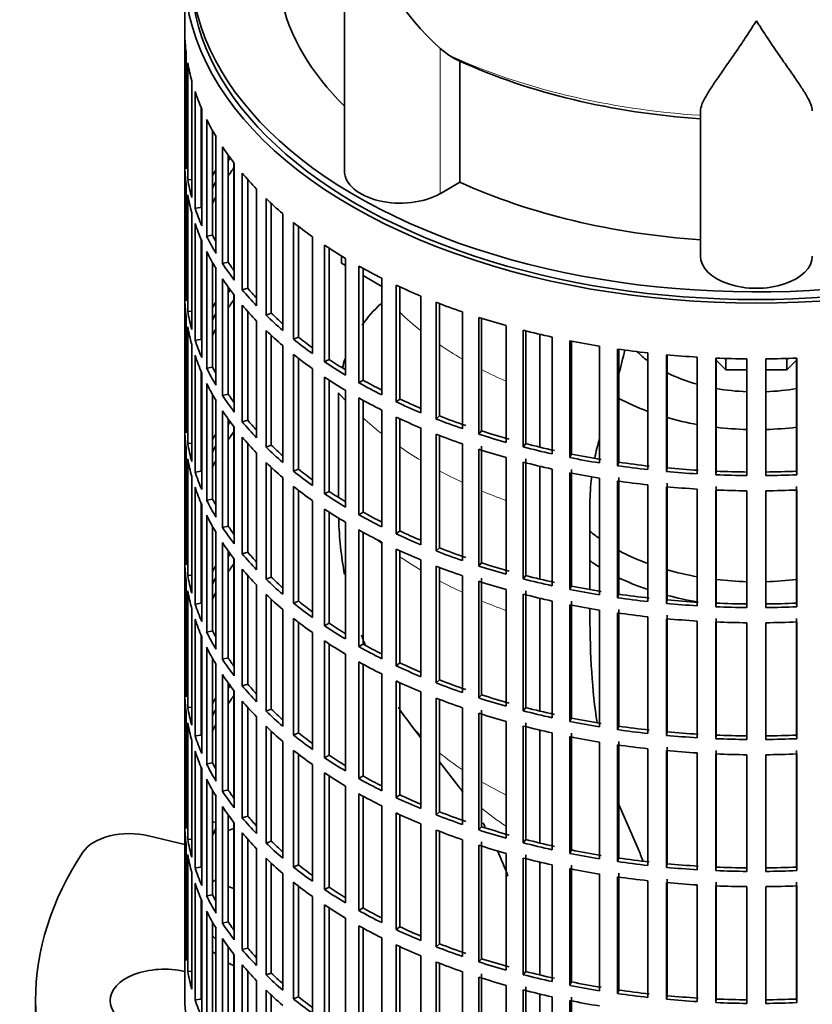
# Model space of a CAD drawing. Header units: millimetres. Extents: x 148 to 904, y -4182 to 2596.
# Tile 3 of 30: x 667 to 794, y -4088 to -3930. Entities that reach past the tile are written whole.
import ezdxf

# ---------------------------------------------------------------- set-up
doc = ezdxf.new("R2010")
doc.units = ezdxf.units.MM
for name, color, linetype in [('M5X8_UNI7687', 7, 'Continuous'), ('VSI134_ADATTATOR', 7, 'Continuous'), ('VSI134_DIFFUSORE', 7, 'Continuous'), ('VSI134_FILTRO_A', 7, 'Continuous'), ('VSI134_GIUNTO_8×', 7, 'Continuous'), ('VSI134_SUPPORTO_', 7, 'Continuous')]:
    doc.layers.add(name, color=color, linetype=linetype)

# ---------------------------------------------------------------- blocks, each defined once
blk = doc.blocks.new('SE4')
at = {"layer": 'M5X8_UNI7687', "color": 7, "linetype": 'Continuous', "lineweight": 35}
blk.add_line((698.28, -4059.11), (697.73, -4059.01), dxfattribs=at)
blk.add_arc((704.61, -4065.5), 10, 149.5344, 150.749, dxfattribs=at)
blk.add_ellipse((696.44, -4063.78), major_axis=(1.01, 4.83), ratio=0.279258, start_param=0.911533, end_param=0.977038, dxfattribs=at)
at = {"layer": 'VSI134_ADATTATOR', "color": 7, "linetype": 'Continuous', "lineweight": 35}
for p, q in [((701.16, -4060.08), (700.24, -4060.39)), ((687.41, -4061.23), (693.24, -4062.63)), ((700.24, -4069.39), (701.16, -4069.7)), ((669.24, -4087.75), (669.24, -4104.9))]:
    blk.add_line(p, q, dxfattribs=at)
for centre, major_axis, start_param, end_param in [((684.35, -4065.5), (-8, 0), 4.31969, 5.918268), ((785.24, -4087.75), (116, 0), 2.776675, 3.50651), ((710.74, -4073.05), (15, 0), -3.732349, -3.662938), ((710.74, -4073.05), (15, 0), -3.312421, -3.282894), ((710.74, -4073.05), (15, 0), 3.282894, 3.326258), ((710.74, -4075.5), (15, 0), 3.272341, 3.326258), ((710.74, -4073.05), (15, 0), 3.662938, 3.732349), ((710.74, -4075.5), (15, 0), 3.662938, 3.732349), ((689.99, -4087.75), (-8.75, 0), 4.331842, 6.283185), ((710.74, -4075.5), (15, 0), 3.937177, 4.025776), ((689.99, -4087.75), (-8.75, 0), 0, 2.019491)]:
    blk.add_ellipse(centre, major_axis=major_axis, ratio=0.57735, start_param=start_param, end_param=end_param, dxfattribs=at)
at = {"layer": 'VSI134_DIFFUSORE', "color": 7, "linetype": 'Continuous', "lineweight": 35}
for p, q in [((718.96, -3922.09), (718.96, -3954.25)), ((735.75, -3935.63), (734.33, -3934.58)), ((737.53, -3956.08), (737.53, -3936.6)), ((776.24, -3967.95), (776.24, -3944.61)), ((734.33, -3957.93), (737.53, -3956.08))]:
    blk.add_line(p, q, dxfattribs=at)
at = {"layer": 'VSI134_DIFFUSORE', "color": 4, "linetype": 'Continuous', "lineweight": 9}
blk.add_line((734.33, -3957.93), (734.33, -3934.58), dxfattribs=at)
at = {"layer": 'VSI134_DIFFUSORE', "color": 7, "linetype": 'Continuous', "lineweight": 35}
for centre, radius, start, end in [((766.83, -3899.63), 47.73, 198.6373, 227.0857), ((743.66, -3923.24), 14.7, 237.4509, 245.3566)]:
    blk.add_arc(centre, radius, start, end, dxfattribs=at)
for centre, major_axis, start_param, end_param in [((785.24, -3921.19), (-77, 0), 0.117151, 0.534109), ((785.24, -3901.71), (-77, 0), 0.902549, 1.453645), ((727.96, -3954.25), (9, 0), 3.141593, 5.497787), ((785.24, -3921.19), (-77, 0), 0.902549, 1.453645), ((785.24, -3967.95), (-9, 0), 0, 3.141593)]:
    blk.add_ellipse(centre, major_axis=major_axis, ratio=0.57735, start_param=start_param, end_param=end_param, dxfattribs=at)
at = {"layer": 'VSI134_DIFFUSORE', "color": 4, "linetype": 'Continuous', "lineweight": 9}
blk.add_ellipse((785.24, -3899.71), major_axis=(-79.5, 0), ratio=0.57735, start_param=0.898849, end_param=1.457346, dxfattribs=at)
at = {"layer": 'VSI134_DIFFUSORE', "color": 7, "linetype": 'Continuous', "lineweight": 35}
for points, knots in [([(785.24, -3930.1), (785.11, -3930.31), (784.97, -3930.52), (784.71, -3930.94), (784.57, -3931.15), (784.18, -3931.77), (783.91, -3932.17), (783.13, -3933.36), (782.61, -3934.13), (781.6, -3935.61), (781.1, -3936.32), (780.15, -3937.67), (779.7, -3938.31), (778.86, -3939.54), (778.46, -3940.11), (777.92, -3940.94), (777.75, -3941.2), (777.43, -3941.72), (777.27, -3941.97), (776.86, -3942.69), (776.64, -3943.13), (776.33, -3943.92), (776.24, -3944.29), (776.24, -3944.61)], [0, 0, 0, 0, 0.03125, 0.03125, 0.0625, 0.0625, 0.125, 0.125, 0.25, 0.25, 0.375, 0.375, 0.5, 0.5, 0.625, 0.625, 0.6875, 0.6875, 0.75, 0.75, 0.875, 0.875, 1, 1, 1, 1]), ([(794.24, -3944.61), (794.24, -3944.29), (794.15, -3943.93), (793.84, -3943.13), (793.61, -3942.69), (793.2, -3941.97), (793.05, -3941.72), (792.73, -3941.2), (792.56, -3940.94), (792.02, -3940.12), (791.62, -3939.54), (790.78, -3938.32), (790.32, -3937.67), (789.38, -3936.32), (788.88, -3935.61), (787.87, -3934.13), (787.35, -3933.37), (786.56, -3932.17), (786.3, -3931.77), (785.9, -3931.15), (785.77, -3930.94), (785.5, -3930.52), (785.37, -3930.31), (785.24, -3930.1)], [0, 0, 0, 0, 0.125, 0.125, 0.25, 0.25, 0.3125, 0.3125, 0.375, 0.375, 0.5, 0.5, 0.625, 0.625, 0.75, 0.75, 0.875, 0.875, 0.9375, 0.9375, 0.96875, 0.96875, 1, 1, 1, 1])]:
    blk.add_open_spline(points, degree=3, knots=knots, dxfattribs=at)
at = {"layer": 'VSI134_FILTRO_A', "color": 7, "linetype": 'Continuous', "lineweight": 35}
for p, q in [((693.24, -3922.41), (693.24, -4086.53)), ((693.25, -3932.27), (693.25, -3951.05)), ((693.47, -3935.15), (693.47, -3953.93)), ((693.73, -3936.89), (693.73, -3955.67)), ((694.38, -3939.75), (694.38, -3958.53)), ((694.91, -3941.48), (694.91, -3960.26)), ((695.89, -3944.05), (695.89, -3960.13)), ((695.99, -3944.29), (695.99, -3963.07)), ((696.78, -3945.98), (696.78, -3964.76)), ((697.73, -3947.79), (697.73, -3964.59)), ((698.28, -3948.74), (698.28, -3967.52)), ((699.32, -3950.38), (699.32, -3969.16)), ((693.47, -3951.04), (693.25, -3951.05)), ((700.24, -3951.72), (700.24, -3968.94)), ((693.25, -3953.5), (693.25, -3972.28)), ((701.23, -3953.05), (701.23, -3971.82)), ((694.38, -3955.62), (693.73, -3955.67)), ((702.51, -3954.63), (702.51, -3973.41)), ((703.4, -3955.65), (703.4, -3973.14)), ((693.47, -3956.38), (693.47, -3975.16)), ((704.82, -3957.19), (704.82, -3975.97)), ((693.73, -3958.12), (693.73, -3976.9)), ((706.33, -3958.7), (706.33, -3977.48)), ((695.89, -3960.13), (694.91, -3960.26)), ((707.17, -3959.5), (707.17, -3977.17)), ((694.38, -3960.98), (694.38, -3979.76)), ((709.02, -3961.14), (709.02, -3979.92)), ((694.91, -3962.7), (694.91, -3981.48)), ((710.75, -3962.57), (710.75, -3981.35)), ((711.55, -3963.19), (711.55, -3981)), ((695.89, -3965.28), (695.89, -3981.36)), ((697.73, -3964.59), (696.78, -3964.76)), ((713.8, -3964.86), (713.8, -3983.64)), ((695.99, -3965.52), (695.99, -3984.3)), ((715.74, -3966.2), (715.74, -3984.98)), ((716.48, -3966.68), (716.48, -3984.59)), ((696.78, -3967.21), (696.78, -3985.99)), ((719.12, -3968.33), (719.12, -3987.11)), ((697.73, -3969.02), (697.73, -3985.82)), ((698.28, -3969.96), (698.28, -3988.74)), ((700.24, -3968.94), (699.32, -3969.16)), ((721.26, -3969.56), (721.26, -3988.34)), ((721.94, -3969.94), (721.94, -3987.92)), ((699.32, -3971.61), (699.32, -3990.39)), ((724.95, -3971.51), (724.95, -3990.29)), ((693.47, -3972.27), (693.25, -3972.28)), ((700.24, -3972.95), (700.24, -3990.17)), ((703.4, -3973.14), (702.51, -3973.41)), ((727.27, -3972.64), (727.27, -3991.42)), ((727.88, -3972.92), (727.88, -3990.96)), ((693.25, -3974.72), (693.25, -3993.5)), ((701.23, -3974.27), (701.23, -3993.05)), ((731.24, -3974.4), (731.24, -3993.18)), ((702.51, -3975.86), (702.51, -3994.64)), ((733.72, -3975.4), (733.72, -3994.18)), ((734.25, -3975.61), (734.25, -3993.69)), ((693.47, -3977.61), (693.47, -3996.39)), ((694.38, -3976.85), (693.73, -3976.9)), ((703.4, -3976.88), (703.4, -3994.37)), ((707.17, -3977.17), (706.33, -3977.48)), ((737.93, -3976.95), (737.93, -3995.73)), ((740.56, -3977.82), (740.56, -3996.6)), ((693.73, -3979.35), (693.73, -3998.13)), ((704.82, -3978.42), (704.82, -3997.2)), ((741.02, -3977.97), (741.02, -3996.09)), ((744.99, -3979.16), (744.99, -3997.94)), ((706.33, -3979.93), (706.33, -3998.71)), ((707.17, -3980.73), (707.17, -3998.4)), ((711.55, -3981), (710.75, -3981.35)), ((747.73, -3979.9), (747.73, -3998.67)), ((748.12, -3979.99), (748.12, -3998.14)), ((752.35, -3981), (752.35, -3999.78)), ((694.38, -3982.21), (694.38, -4000.99)), ((695.89, -3981.36), (694.91, -3981.48)), ((709.02, -3982.37), (709.02, -4001.15)), ((755.2, -3981.6), (755.2, -4000.38)), ((755.5, -3981.66), (755.5, -3999.83)), ((759.97, -3982.47), (759.97, -4001.25)), ((694.91, -3983.93), (694.91, -4002.71)), ((710.75, -3983.8), (710.75, -4002.58)), ((762.89, -3982.92), (762.89, -4001.7)), ((763.11, -3982.95), (763.11, -4001.13)), ((767.77, -3983.54), (767.77, -4002.32)), ((770.76, -3983.85), (770.76, -4002.63)), ((770.89, -3983.86), (770.89, -4002.05)), ((775.71, -3984.22), (775.71, -4003)), ((697.73, -3985.82), (696.78, -3985.99)), ((711.55, -3984.42), (711.55, -4002.23)), ((716.48, -3984.59), (715.74, -3984.98)), ((778.73, -3984.38), (778.73, -4003.16)), ((778.77, -3984.38), (778.77, -4002.58)), ((783.72, -3984.5), (783.72, -4003.28)), ((786.75, -3984.5), (786.75, -4003.28)), ((791.7, -3984.38), (791.7, -4002.58)), ((791.75, -3984.38), (791.75, -4003.16)), ((695.89, -3986.51), (695.89, -4002.59)), ((695.99, -3986.75), (695.99, -4005.53)), ((713.8, -3986.09), (713.8, -4004.87)), ((715.74, -3987.43), (715.74, -4006.21)), ((696.78, -3988.44), (696.78, -4007.22)), ((716.48, -3987.91), (716.48, -4005.82)), ((721.94, -3987.92), (721.26, -3988.34)), ((697.73, -3990.25), (697.73, -4007.05)), ((700.24, -3990.17), (699.32, -3990.39)), ((719.12, -3989.56), (719.12, -4008.34)), ((698.28, -3991.19), (698.28, -4009.97)), ((721.26, -3990.79), (721.26, -4009.57)), ((721.94, -3991.17), (721.94, -4009.15)), ((727.88, -3990.96), (727.27, -3991.42)), ((693.47, -3993.5), (693.25, -3993.5)), ((699.32, -3992.84), (699.32, -4011.62)), ((724.95, -3992.74), (724.95, -4011.52)), ((734.25, -3993.69), (733.72, -3994.18)), ((700.24, -3994.18), (700.24, -4011.39)), ((703.4, -3994.37), (702.51, -3994.64)), ((727.27, -3993.87), (727.27, -4012.65)), ((727.88, -3994.15), (727.88, -4012.19)), ((693.25, -3995.95), (693.25, -4014.73)), ((701.23, -3995.5), (701.23, -4014.28)), ((731.24, -3995.62), (731.24, -4014.4)), ((733.72, -3996.63), (733.72, -4015.41)), ((734.25, -3996.84), (734.25, -4014.92)), ((741.02, -3996.09), (740.56, -3996.6)), ((694.38, -3998.08), (693.73, -3998.13)), ((702.51, -3997.09), (702.51, -4015.87)), ((703.4, -3998.11), (703.4, -4015.6)), ((707.17, -3998.4), (706.33, -3998.71)), ((737.93, -3998.18), (737.93, -4016.96)), ((741.02, -3998.54), (741.02, -4017.32)), ((748.12, -3998.14), (747.73, -3998.67)), ((693.47, -3998.84), (693.47, -4017.62)), ((704.82, -3999.65), (704.82, -4018.43)), ((740.56, -3999.05), (740.56, -4017.83)), ((755.5, -3999.83), (755.2, -4000.38)), ((693.73, -4000.58), (693.73, -4019.36)), ((706.33, -4001.16), (706.33, -4019.94)), ((744.99, -4000.39), (744.99, -4019.16)), ((747.73, -4001.12), (747.73, -4019.9)), ((748.12, -4000.59), (748.12, -4019.37)), ((763.11, -4001.13), (762.89, -4001.7)), ((695.89, -4002.59), (694.91, -4002.71)), ((707.17, -4001.96), (707.17, -4019.63)), ((711.55, -4002.23), (710.75, -4002.58)), ((752.35, -4002.23), (752.35, -4021.01)), ((755.2, -4002.83), (755.2, -4021.61)), ((755.5, -4002.28), (755.5, -4021.06)), ((770.89, -4002.05), (770.76, -4002.63)), ((778.77, -4002.58), (778.73, -4003.16)), ((791.7, -4002.58), (791.75, -4003.16)), ((694.38, -4003.44), (694.38, -4022.22)), ((709.02, -4003.6), (709.02, -4022.38)), ((759.97, -4003.69), (759.97, -4022.47)), ((762.89, -4004.15), (762.89, -4022.93)), ((763.11, -4003.58), (763.11, -4022.36)), ((767.77, -4004.77), (767.77, -4023.55)), ((770.89, -4004.5), (770.89, -4023.28)), ((694.91, -4005.16), (694.91, -4023.94)), ((710.75, -4005.03), (710.75, -4023.81)), ((711.55, -4005.65), (711.55, -4023.46)), ((716.48, -4005.82), (715.74, -4006.21)), ((770.76, -4005.08), (770.76, -4023.86)), ((775.71, -4005.45), (775.71, -4024.23)), ((778.73, -4005.6), (778.73, -4024.38)), ((778.77, -4005.03), (778.77, -4023.81)), ((783.72, -4005.73), (783.72, -4024.51)), ((786.75, -4005.73), (786.75, -4024.51)), ((791.7, -4005.03), (791.7, -4023.81)), ((791.75, -4005.6), (791.75, -4024.38)), ((695.89, -4007.73), (695.89, -4023.82)), ((695.99, -4007.98), (695.99, -4026.76)), ((697.73, -4007.05), (696.78, -4007.22)), ((713.8, -4007.32), (713.8, -4026.1)), ((715.74, -4008.66), (715.74, -4027.44)), ((716.48, -4009.14), (716.48, -4027.05)), ((721.94, -4009.15), (721.26, -4009.57)), ((696.78, -4009.67), (696.78, -4028.45)), ((719.12, -4010.79), (719.12, -4029.57)), ((697.73, -4011.48), (697.73, -4028.28)), ((698.28, -4012.42), (698.28, -4031.2)), ((700.24, -4011.39), (699.32, -4011.62)), ((721.26, -4012.02), (721.26, -4030.8)), ((721.94, -4012.4), (721.94, -4030.38)), ((727.88, -4012.19), (727.27, -4012.65)), ((699.32, -4014.07), (699.32, -4032.84)), ((724.95, -4013.97), (724.95, -4032.75)), ((693.47, -4014.73), (693.25, -4014.73)), ((700.24, -4015.4), (700.24, -4032.62)), ((703.4, -4015.6), (702.51, -4015.87)), ((727.27, -4015.1), (727.27, -4033.88)), ((727.88, -4015.38), (727.88, -4033.42)), ((734.25, -4014.92), (733.72, -4015.41)), ((693.25, -4017.18), (693.25, -4035.96)), ((701.23, -4016.73), (701.23, -4035.51)), ((731.24, -4016.85), (731.24, -4035.63)), ((741.02, -4017.32), (740.56, -4017.83)), ((702.51, -4018.32), (702.51, -4037.1)), ((733.72, -4017.86), (733.72, -4036.64)), ((734.25, -4018.06), (734.25, -4036.15)), ((693.47, -4020.07), (693.47, -4038.85)), ((694.38, -4019.31), (693.73, -4019.36)), ((703.4, -4019.34), (703.4, -4036.83)), ((707.17, -4019.63), (706.33, -4019.94)), ((737.93, -4019.41), (737.93, -4038.19)), ((740.56, -4020.28), (740.56, -4039.06)), ((741.02, -4019.77), (741.02, -4038.55)), ((748.12, -4019.37), (747.73, -4019.9)), ((693.73, -4021.81), (693.73, -4040.59)), ((704.82, -4020.88), (704.82, -4039.66)), ((744.99, -4021.61), (744.99, -4040.39)), ((748.12, -4021.82), (748.12, -4040.6)), ((755.5, -4021.06), (755.2, -4021.61)), ((695.89, -4023.82), (694.91, -4023.94)), ((706.33, -4022.39), (706.33, -4041.17)), ((707.17, -4023.19), (707.17, -4040.86)), ((711.55, -4023.46), (710.75, -4023.81)), ((747.73, -4022.35), (747.73, -4041.13)), ((752.35, -4023.46), (752.35, -4042.24)), ((755.5, -4023.5), (755.5, -4042.28)), ((763.11, -4022.36), (762.89, -4022.93)), ((770.89, -4023.28), (770.76, -4023.86)), ((778.77, -4023.81), (778.73, -4024.38)), ((791.7, -4023.81), (791.75, -4024.38)), ((694.38, -4024.67), (694.38, -4043.45)), ((709.02, -4024.83), (709.02, -4043.61)), ((755.2, -4024.06), (755.2, -4042.84)), ((759.97, -4024.92), (759.97, -4043.7)), ((762.89, -4025.38), (762.89, -4044.16)), ((763.11, -4024.81), (763.11, -4043.59)), ((694.91, -4026.39), (694.91, -4045.17)), ((710.75, -4026.26), (710.75, -4045.04)), ((711.55, -4026.88), (711.55, -4044.69)), ((716.48, -4027.05), (715.74, -4027.44)), ((767.77, -4026), (767.77, -4044.78)), ((770.76, -4026.3), (770.76, -4045.08)), ((770.89, -4025.73), (770.89, -4044.51)), ((775.71, -4026.68), (775.71, -4045.46)), ((778.73, -4026.83), (778.73, -4045.61)), ((778.77, -4026.26), (778.77, -4045.04)), ((783.72, -4026.96), (783.72, -4045.74)), ((786.75, -4026.96), (786.75, -4045.74)), ((791.7, -4026.26), (791.7, -4045.04)), ((791.75, -4026.83), (791.75, -4045.61)), ((697.73, -4028.28), (696.78, -4028.45)), ((713.8, -4028.55), (713.8, -4047.33)), ((695.89, -4028.96), (695.89, -4045.05)), ((695.99, -4029.21), (695.99, -4047.99)), ((715.74, -4029.89), (715.74, -4048.67)), ((696.78, -4030.9), (696.78, -4049.68)), ((716.48, -4030.37), (716.48, -4048.28)), ((721.94, -4030.38), (721.26, -4030.8)), ((697.73, -4032.7), (697.73, -4049.5)), ((700.24, -4032.62), (699.32, -4032.84)), ((719.12, -4032.02), (719.12, -4050.79)), ((721.26, -4033.25), (721.26, -4052.03)), ((698.28, -4033.65), (698.28, -4052.43)), ((721.94, -4033.62), (721.94, -4051.6)), ((727.88, -4033.42), (727.27, -4033.88)), ((693.47, -4035.96), (693.25, -4035.96)), ((699.32, -4035.29), (699.32, -4054.07)), ((724.95, -4035.2), (724.95, -4053.98)), ((727.27, -4036.33), (727.27, -4055.1)), ((734.25, -4036.15), (733.72, -4036.64)), ((700.24, -4036.63), (700.24, -4053.85)), ((701.23, -4037.96), (701.23, -4056.74)), ((703.4, -4036.83), (702.51, -4037.1)), ((727.88, -4036.61), (727.88, -4054.65)), ((731.24, -4038.08), (731.24, -4056.86)), ((693.25, -4038.41), (693.25, -4057.19)), ((702.51, -4039.55), (702.51, -4058.32)), ((733.72, -4039.09), (733.72, -4057.86)), ((734.25, -4039.29), (734.25, -4057.38)), ((741.02, -4038.55), (740.56, -4039.06)), ((693.47, -4041.3), (693.47, -4060.07)), ((694.38, -4040.54), (693.73, -4040.59)), ((703.4, -4040.57), (703.4, -4058.06)), ((707.17, -4040.86), (706.33, -4041.17)), ((737.93, -4040.64), (737.93, -4059.42)), ((741.02, -4041), (741.02, -4059.78)), ((748.12, -4040.6), (747.73, -4041.13)), ((704.82, -4042.11), (704.82, -4060.89)), ((740.56, -4041.51), (740.56, -4060.29)), ((744.99, -4042.84), (744.99, -4061.62)), ((755.5, -4042.28), (755.2, -4042.84)), ((693.73, -4043.04), (693.73, -4061.82)), ((706.33, -4043.62), (706.33, -4062.4)), ((707.17, -4044.42), (707.17, -4062.09)), ((747.73, -4043.58), (747.73, -4062.36)), ((748.12, -4043.05), (748.12, -4061.83)), ((763.11, -4043.59), (762.89, -4044.16)), ((694.38, -4045.9), (694.38, -4064.68)), ((695.89, -4045.05), (694.91, -4045.17)), ((709.02, -4046.05), (709.02, -4064.83)), ((711.55, -4044.69), (710.75, -4045.04)), ((752.35, -4044.69), (752.35, -4063.47)), ((755.2, -4045.28), (755.2, -4064.06)), ((755.5, -4044.73), (755.5, -4063.51)), ((763.11, -4046.04), (763.11, -4064.82)), ((770.89, -4044.51), (770.76, -4045.08)), ((778.77, -4045.04), (778.73, -4045.61)), ((791.7, -4045.04), (791.75, -4045.61)), ((694.91, -4047.62), (694.91, -4066.4)), ((710.75, -4047.49), (710.75, -4066.27)), ((759.97, -4046.15), (759.97, -4064.93)), ((762.89, -4046.61), (762.89, -4065.38)), ((767.77, -4047.23), (767.77, -4066.01)), ((770.76, -4047.53), (770.76, -4066.31)), ((770.89, -4046.96), (770.89, -4065.74)), ((778.77, -4047.49), (778.77, -4066.26)), ((791.7, -4047.49), (791.7, -4066.26)), ((711.55, -4048.11), (711.55, -4065.91)), ((716.48, -4048.28), (715.74, -4048.67)), ((775.71, -4047.91), (775.71, -4066.69)), ((778.73, -4048.06), (778.73, -4066.84)), ((783.72, -4048.19), (783.72, -4066.97)), ((786.75, -4048.19), (786.75, -4066.97)), ((791.75, -4048.06), (791.75, -4066.84)), ((695.89, -4050.19), (695.89, -4066.27)), ((695.99, -4050.44), (695.99, -4069.22)), ((697.73, -4049.5), (696.78, -4049.68)), ((713.8, -4049.78), (713.8, -4068.56)), ((696.78, -4052.13), (696.78, -4070.91)), ((715.74, -4051.12), (715.74, -4069.9)), ((716.48, -4051.6), (716.48, -4069.5)), ((721.94, -4051.6), (721.26, -4052.03)), ((697.73, -4053.93), (697.73, -4070.73)), ((700.24, -4053.85), (699.32, -4054.07)), ((719.12, -4053.24), (719.12, -4072.02)), ((698.28, -4054.88), (698.28, -4073.66)), ((721.26, -4054.48), (721.26, -4073.26)), ((721.94, -4054.85), (721.94, -4072.83)), ((727.88, -4054.65), (727.27, -4055.1)), ((699.32, -4056.52), (699.32, -4075.3)), ((724.95, -4056.43), (724.95, -4075.21)), ((693.47, -4057.19), (693.25, -4057.19)), ((700.24, -4057.86), (700.24, -4075.08)), ((703.4, -4058.06), (702.51, -4058.32)), ((727.27, -4057.55), (727.27, -4076.33)), ((727.88, -4057.84), (727.88, -4075.88)), ((734.25, -4057.38), (733.72, -4057.86)), ((693.25, -4059.64), (693.25, -4078.42)), ((701.23, -4059.19), (701.23, -4077.97)), ((731.24, -4059.31), (731.24, -4078.09)), ((733.72, -4060.31), (733.72, -4079.09)), ((741.02, -4059.78), (740.56, -4060.29)), ((694.38, -4061.77), (693.73, -4061.82)), ((702.51, -4060.77), (702.51, -4079.55)), ((703.4, -4061.8), (703.4, -4079.29)), ((734.25, -4060.52), (734.25, -4078.61)), ((737.93, -4061.87), (737.93, -4080.64)), ((748.12, -4061.83), (747.73, -4062.36)), ((693.47, -4062.52), (693.47, -4081.3)), ((704.82, -4063.33), (704.82, -4082.11)), ((707.17, -4062.09), (706.33, -4062.4)), ((740.56, -4062.74), (740.56, -4081.52)), ((741.02, -4062.23), (741.02, -4081.01)), ((693.73, -4064.27), (693.73, -4083.05)), ((706.33, -4064.85), (706.33, -4083.63)), ((744.99, -4064.07), (744.99, -4082.85)), ((747.73, -4064.81), (747.73, -4083.59)), ((748.12, -4064.28), (748.12, -4083.06)), ((755.5, -4063.51), (755.2, -4064.06)), ((763.11, -4064.82), (762.89, -4065.38)), ((695.89, -4066.27), (694.91, -4066.4)), ((707.17, -4065.65), (707.17, -4083.32)), ((711.55, -4065.91), (710.75, -4066.27)), ((752.35, -4065.92), (752.35, -4084.7)), ((755.2, -4066.51), (755.2, -4085.29)), ((755.5, -4065.96), (755.5, -4084.74)), ((770.89, -4065.74), (770.76, -4066.31)), ((778.77, -4066.26), (778.73, -4066.84)), ((791.7, -4066.26), (791.75, -4066.84)), ((694.38, -4067.13), (694.38, -4085.91)), ((709.02, -4067.28), (709.02, -4086.06)), ((759.97, -4067.38), (759.97, -4086.16)), ((762.89, -4067.83), (762.89, -4086.61)), ((763.11, -4067.27), (763.11, -4086.05)), ((770.89, -4068.19), (770.89, -4086.97)), ((694.91, -4068.85), (694.91, -4087.63)), ((710.75, -4068.72), (710.75, -4087.49)), ((711.55, -4069.34), (711.55, -4087.14)), ((716.48, -4069.5), (715.74, -4069.9)), ((767.77, -4068.46), (767.77, -4087.24)), ((770.76, -4068.76), (770.76, -4087.54)), ((775.71, -4069.14), (775.71, -4087.92)), ((778.73, -4069.29), (778.73, -4088.07)), ((778.77, -4068.71), (778.77, -4087.49)), ((783.72, -4069.42), (783.72, -4088.2)), ((786.75, -4069.42), (786.75, -4088.2)), ((791.7, -4068.71), (791.7, -4087.49)), ((791.75, -4069.29), (791.75, -4088.07)), ((695.89, -4071.42), (695.89, -4087.5)), ((697.73, -4070.73), (696.78, -4070.91)), ((713.8, -4071.01), (713.8, -4089.78)), ((695.99, -4071.67), (695.99, -4090.45)), ((715.74, -4072.34), (715.74, -4091.12)), ((716.48, -4072.83), (716.48, -4090.73)), ((721.94, -4072.83), (721.26, -4073.26)), ((696.78, -4073.36), (696.78, -4092.14)), ((719.12, -4074.47), (719.12, -4093.25)), ((697.73, -4075.16), (697.73, -4091.96)), ((698.28, -4076.11), (698.28, -4094.89)), ((700.24, -4075.08), (699.32, -4075.3)), ((721.26, -4075.71), (721.26, -4094.49)), ((721.94, -4076.08), (721.94, -4094.06)), ((727.88, -4075.88), (727.27, -4076.33)), ((699.32, -4077.75), (699.32, -4096.53)), ((724.95, -4077.66), (724.95, -4096.44)), ((693.47, -4078.41), (693.25, -4078.42)), ((700.24, -4079.09), (700.24, -4096.31)), ((703.4, -4079.29), (702.51, -4079.55)), ((727.27, -4078.78), (727.27, -4097.56)), ((727.88, -4079.07), (727.88, -4097.1)), ((734.25, -4078.61), (733.72, -4079.09)), ((701.23, -4080.42), (701.23, -4099.2)), ((731.24, -4080.54), (731.24, -4099.32)), ((702.51, -4082), (702.51, -4100.78)), ((733.72, -4081.54), (733.72, -4100.32)), ((734.25, -4081.75), (734.25, -4099.84)), ((741.02, -4081.01), (740.56, -4081.52)), ((694.38, -4083), (693.73, -4083.05)), ((703.4, -4083.03), (703.4, -4100.52)), ((707.17, -4083.32), (706.33, -4083.63)), ((737.93, -4083.09), (737.93, -4101.87)), ((740.56, -4083.97), (740.56, -4102.75)), ((741.02, -4083.46), (741.02, -4102.24)), ((748.12, -4083.06), (747.73, -4083.59)), ((704.82, -4084.56), (704.82, -4103.34)), ((744.99, -4085.3), (744.99, -4104.08)), ((748.12, -4085.51), (748.12, -4104.29)), ((755.5, -4084.74), (755.2, -4085.29)), ((706.33, -4086.08), (706.33, -4104.86)), ((707.17, -4086.87), (707.17, -4104.55)), ((711.55, -4087.14), (710.75, -4087.49)), ((747.73, -4086.04), (747.73, -4104.82)), ((752.35, -4087.14), (752.35, -4105.92)), ((755.5, -4087.19), (755.5, -4105.97)), ((763.11, -4086.05), (762.89, -4086.61)), ((770.89, -4086.97), (770.76, -4087.54)), ((695.89, -4087.5), (694.91, -4087.63)), ((755.2, -4087.74), (755.2, -4106.52)), ((778.77, -4087.49), (778.73, -4088.07)), ((791.7, -4087.49), (791.75, -4088.07))]:
    blk.add_line(p, q, dxfattribs=at)
for centre, major_axis, start_param, end_param in [((785.24, -3922.41), (-92, 0), -0.208894, 3.350487), ((785.24, -3922.41), (-91, 0), 0, 3.141593), ((785.24, -3931.39), (-92, 0), 0.016456, 0.07081), ((785.24, -3931.39), (-92, 0), 0.103722, 0.158077), ((785.24, -3931.39), (-92, 0), 0.190989, 0.245343), ((785.24, -3931.39), (-92, 0), 0.278255, 0.33261), ((785.24, -3931.39), (-92, 0), 0.365522, 0.419876), ((785.24, -3950.17), (-92, 0), 0.016456, 0.07081), ((785.24, -3971.4), (-91, 0), -0.374965, -0.365223), ((785.24, -3952.62), (-92, 0), 0.016456, 0.07081), ((785.24, -3971.4), (-92, 0), -0.33261, -0.313806), ((785.24, -3973.85), (-91, 0), -0.394539, -0.365223), ((785.24, -3950.17), (-92, 0), 0.103722, 0.158077), ((785.24, -3931.39), (-92, 0), 0.452788, 0.507143), ((785.24, -3971.4), (-91, 0), -0.299174, -0.277957), ((785.24, -3952.62), (-92, 0), 0.103722, 0.158077), ((785.24, -3973.85), (-91, 0), -0.299174, -0.277957), ((785.24, -3931.39), (-92, 0), 0.540055, 0.594409), ((785.24, -3950.17), (-92, 0), 0.190989, 0.245343), ((785.24, -3952.62), (-92, 0), 0.190989, 0.245343), ((785.24, -3931.39), (-92, 0), 0.627321, 0.681676), ((785.24, -3950.17), (-92, 0), 0.278255, 0.33261), ((785.24, -3950.17), (-91, 0), 0.277957, 0.299174), ((785.24, -3931.39), (-92, 0), 0.714588, 0.768942), ((785.24, -3952.62), (-92, 0), 0.278255, 0.33261), ((785.24, -3950.17), (-92, 0), 0.365522, 0.419876), ((785.24, -3950.17), (-91, 0), 0.365223, 0.394539), ((785.24, -3931.39), (-92, 0), 0.801854, 0.856209), ((785.24, -3952.62), (-92, 0), 0.365522, 0.419876), ((785.24, -3971.4), (-92, 0), 0.016456, 0.07081), ((785.24, -3950.17), (-91, 0), 0.45249, 0.486998), ((785.24, -3931.39), (-92, 0), 0.889121, 0.943475), ((785.24, -3973.85), (-92, 0), 0.016456, 0.07081), ((785.24, -3992.63), (-91, 0), -0.374965, -0.365223), ((785.24, -3950.17), (-92, 0), 0.452788, 0.507143), ((785.24, -3992.63), (-92, 0), -0.33261, -0.313806), ((785.24, -3995.08), (-91, 0), -0.394539, -0.365223), ((785.24, -3952.62), (-92, 0), 0.452788, 0.507143), ((785.24, -3931.39), (-92, 0), 0.976387, 1.030742), ((785.24, -3971.4), (-92, 0), 0.103722, 0.158077), ((785.24, -3992.63), (-91, 0), -0.299174, -0.277957), ((785.24, -3950.17), (-92, 0), 0.540055, 0.594409), ((785.24, -3950.17), (-91, 0), 0.539756, 0.577951), ((785.24, -3931.39), (-92, 0), 1.063654, 1.118008), ((785.24, -3973.85), (-92, 0), 0.103722, 0.158077), ((785.24, -3995.08), (-91, 0), -0.299174, -0.277957), ((785.24, -3952.62), (-92, 0), 0.540055, 0.594409), ((785.24, -3950.17), (-91, 0), 0.627022, 0.668018), ((785.24, -3931.39), (-92, 0), 1.15092, 1.205275), ((785.24, -3971.4), (-92, 0), 0.190989, 0.245343), ((785.24, -3950.17), (-92, 0), 0.627321, 0.681676), ((785.24, -3931.39), (-92, 0), 1.238186, 1.292541), ((785.24, -3973.85), (-92, 0), 0.190989, 0.245343), ((785.24, -3952.62), (-92, 0), 0.627321, 0.681676), ((785.24, -3931.39), (-92, 0), 1.325453, 1.379807), ((785.24, -3931.39), (-92, 0), 1.412719, 1.467074), ((785.24, -3971.4), (-91, 0), 0.277957, 0.299174), ((785.24, -3950.17), (-92, 0), 0.714588, 0.768942), ((785.24, -3950.17), (-91, 0), 0.714289, 0.757518), ((785.24, -3931.39), (-92, 0), 1.499986, 1.55434), ((785.24, -3931.39), (92, 0), 4.728845, 4.783199), ((785.24, -3971.4), (-92, 0), 0.278255, 0.33261), ((785.24, -3952.62), (-92, 0), 0.714588, 0.768942), ((785.24, -3973.85), (-92, 0), 0.278255, 0.33261), ((785.24, -3950.17), (-92, 0), 0.801854, 0.856209), ((785.24, -3950.17), (-91, 0), 0.801555, 0.846635), ((785.24, -3971.4), (-92, 0), 0.365522, 0.419876), ((785.24, -3971.4), (-91, 0), 0.365223, 0.394539), ((785.24, -3952.62), (-92, 0), 0.801854, 0.856209), ((785.24, -3950.17), (-92, 0), 0.889121, 0.943475), ((785.24, -3950.17), (-91, 0), 0.888822, 0.935485), ((785.24, -3992.63), (-92, 0), 0.016456, 0.07081), ((785.24, -3973.85), (-92, 0), 0.365522, 0.419876), ((785.24, -3950.17), (-91, 0), 0.976088, 1.03104), ((785.24, -4013.86), (-91, 0), -0.374965, -0.365223), ((785.24, -3971.4), (-92, 0), 0.452788, 0.507143), ((785.24, -3971.4), (-91, 0), 0.45249, 0.486998), ((785.24, -3952.62), (-92, 0), 0.889121, 0.943475), ((785.24, -3950.17), (-92, 0), 0.976387, 1.030742), ((785.24, -3995.08), (-92, 0), 0.016456, 0.07081), ((785.24, -4013.86), (-92, 0), -0.33261, -0.313806), ((785.24, -4016.31), (-91, 0), -0.394539, -0.365223), ((785.24, -3952.62), (-92, 0), 0.976387, 1.030742), ((785.24, -3950.17), (-92, 0), 1.063654, 1.118008), ((785.24, -3950.17), (-91, 0), 1.063355, 1.118307), ((785.24, -3992.63), (-92, 0), 0.103722, 0.158077), ((785.24, -4013.86), (-91, 0), -0.299174, -0.277957), ((785.24, -3973.85), (-92, 0), 0.452788, 0.507143), ((785.24, -3971.4), (-91, 0), 0.539756, 0.577951), ((785.24, -3950.17), (-91, 0), 1.150621, 1.205573), ((785.24, -3971.4), (-92, 0), 0.540055, 0.594409), ((785.24, -3952.62), (-92, 0), 1.063654, 1.118008), ((785.24, -3950.17), (-92, 0), 1.15092, 1.205275), ((785.24, -3950.17), (-91, 0), 1.237888, 1.29284), ((785.24, -3995.08), (-92, 0), 0.103722, 0.158077), ((785.24, -4016.31), (-91, 0), -0.299174, -0.277957), ((785.24, -3973.85), (-92, 0), 0.540055, 0.594409), ((785.24, -3952.62), (-92, 0), 1.15092, 1.205275), ((785.24, -3950.17), (-92, 0), 1.238186, 1.292541), ((785.24, -3950.17), (-92, 0), 1.325453, 1.379807), ((785.24, -3950.17), (-91, 0), 1.325154, 1.380106), ((785.24, -3992.63), (-92, 0), 0.190989, 0.245343), ((785.24, -3971.4), (-92, 0), 0.627321, 0.681676), ((785.24, -3971.4), (-91, 0), 0.627022, 0.668018), ((785.24, -3952.62), (-92, 0), 1.238186, 1.292541), ((785.24, -3950.17), (-92, 0), 1.412719, 1.467074), ((785.24, -3950.17), (-91, 0), 1.412421, 1.467373), ((785.24, -3950.17), (-92, 0), 1.499986, 1.55434), ((785.24, -3950.17), (-91, 0), 1.499687, 1.554639), ((785.24, -3950.17), (91, 0), 4.728546, 4.783498), ((785.24, -3950.17), (92, 0), 4.728845, 4.783199), ((785.24, -3952.62), (-92, 0), 1.325453, 1.379807), ((785.24, -3995.08), (-92, 0), 0.190989, 0.245343), ((785.24, -3973.85), (-92, 0), 0.627321, 0.681676), ((785.24, -3971.4), (-92, 0), 0.714588, 0.768942), ((785.24, -3971.4), (-91, 0), 0.714289, 0.757518), ((785.24, -3952.62), (-92, 0), 1.412719, 1.467074), ((785.24, -3952.62), (-92, 0), 1.499986, 1.55434), ((785.24, -3952.62), (92, 0), 4.728845, 4.783199), ((785.24, -3992.63), (-92, 0), 0.278255, 0.33261), ((785.24, -3992.63), (-91, 0), 0.277957, 0.299174), ((785.24, -3973.85), (-92, 0), 0.714588, 0.768942), ((785.24, -3971.4), (-92, 0), 0.801854, 0.856209), ((785.24, -3971.4), (-91, 0), 0.801555, 0.846635), ((785.24, -3995.08), (-92, 0), 0.278255, 0.33261), ((785.24, -3992.63), (-92, 0), 0.365522, 0.419876), ((785.24, -3992.63), (-91, 0), 0.365223, 0.394539), ((785.24, -3973.85), (-92, 0), 0.801854, 0.856209), ((785.24, -3971.4), (-92, 0), 0.889121, 0.943475), ((785.24, -3971.4), (-91, 0), 0.888822, 0.935485), ((785.24, -3995.08), (-92, 0), 0.365522, 0.419876), ((785.24, -4013.86), (-92, 0), 0.016456, 0.07081), ((785.24, -4035.09), (-91, 0), -0.374965, -0.365223), ((785.24, -3992.63), (-92, 0), 0.452788, 0.507143), ((785.24, -3992.63), (-91, 0), 0.45249, 0.486998), ((785.24, -3973.85), (-92, 0), 0.889121, 0.943475), ((785.24, -3971.4), (-92, 0), 0.976387, 1.030742), ((785.24, -3971.4), (-91, 0), 0.976088, 1.03104), ((785.24, -4016.31), (-92, 0), 0.016456, 0.07081), ((785.24, -4037.54), (-91, 0), -0.394539, -0.365223), ((785.24, -3971.4), (-91, 0), 1.063355, 1.118307), ((785.24, -4035.09), (-92, 0), -0.33261, -0.313806), ((785.24, -3995.08), (-92, 0), 0.452788, 0.507143), ((785.24, -3973.85), (-92, 0), 0.976387, 1.030742), ((785.24, -3971.4), (-92, 0), 1.063654, 1.118008), ((785.24, -4013.86), (-92, 0), 0.103722, 0.158077), ((785.24, -4035.09), (-91, 0), -0.299174, -0.277957), ((785.24, -3992.63), (-92, 0), 0.540055, 0.594409), ((785.24, -3992.63), (-91, 0), 0.539756, 0.577951), ((785.24, -3973.85), (-92, 0), 1.063654, 1.118008), ((785.24, -3971.4), (-92, 0), 1.15092, 1.205275), ((785.24, -3971.4), (-91, 0), 1.150621, 1.205573), ((785.24, -4016.31), (-92, 0), 0.103722, 0.158077), ((785.24, -4037.54), (-91, 0), -0.299174, -0.277957), ((785.24, -3971.4), (-92, 0), 1.238186, 1.292541), ((785.24, -3971.4), (-91, 0), 1.237888, 1.29284), ((785.24, -3995.08), (-92, 0), 0.540055, 0.594409), ((785.24, -3992.63), (-92, 0), 0.627321, 0.681676), ((785.24, -3992.63), (-91, 0), 0.627022, 0.668018), ((785.24, -3973.85), (-92, 0), 1.15092, 1.205275), ((785.24, -3971.4), (-92, 0), 1.325453, 1.379807), ((785.24, -3971.4), (-91, 0), 1.325154, 1.380106), ((785.24, -3971.4), (-92, 0), 1.412719, 1.467074), ((785.24, -3971.4), (-91, 0), 1.412421, 1.467373), ((785.24, -3971.4), (-91, 0), 1.499687, 1.554639), ((785.24, -3971.4), (91, 0), 4.728546, 4.783498), ((785.24, -4013.86), (-92, 0), 0.190989, 0.245343), ((785.24, -3973.85), (-92, 0), 1.238186, 1.292541), ((785.24, -3973.85), (-92, 0), 1.325453, 1.379807), ((785.24, -3971.4), (-92, 0), 1.499986, 1.55434), ((785.24, -3971.4), (92, 0), 4.728845, 4.783199), ((785.24, -4016.31), (-92, 0), 0.190989, 0.245343), ((785.24, -3995.08), (-92, 0), 0.627321, 0.681676), ((785.24, -3992.63), (-91, 0), 0.714289, 0.757518), ((785.24, -3973.85), (-92, 0), 1.412719, 1.467074), ((785.24, -3973.85), (-92, 0), 1.499986, 1.55434), ((785.24, -3973.85), (92, 0), 4.728845, 4.783199), ((785.24, -4013.86), (-92, 0), 0.278255, 0.33261), ((785.24, -4013.86), (-91, 0), 0.277957, 0.299174), ((785.24, -3992.63), (-92, 0), 0.714588, 0.768942), ((785.24, -3995.08), (-92, 0), 0.714588, 0.768942), ((785.24, -4016.31), (-92, 0), 0.278255, 0.33261), ((785.24, -3992.63), (-92, 0), 0.801854, 0.856209), ((785.24, -3992.63), (-91, 0), 0.801555, 0.846635), ((785.24, -4013.86), (-92, 0), 0.365522, 0.419876), ((785.24, -4013.86), (-91, 0), 0.365223, 0.394539), ((785.24, -3995.08), (-92, 0), 0.801854, 0.856209), ((785.24, -3992.63), (-92, 0), 0.889121, 0.943475), ((785.24, -3992.63), (-91, 0), 0.888822, 0.935485), ((785.24, -4035.09), (-92, 0), 0.016456, 0.07081), ((785.24, -4016.31), (-92, 0), 0.365522, 0.419876), ((785.24, -3995.08), (-92, 0), 0.889121, 0.943475), ((785.24, -3992.63), (-91, 0), 0.976088, 1.03104), ((785.24, -4056.32), (-91, 0), -0.374965, -0.365223), ((785.24, -4013.86), (-92, 0), 0.452788, 0.507143), ((785.24, -4013.86), (-91, 0), 0.45249, 0.486998), ((785.24, -3992.63), (-92, 0), 0.976387, 1.030742), ((785.24, -4037.54), (-92, 0), 0.016456, 0.07081), ((785.24, -4056.32), (-92, 0), -0.33261, -0.313806), ((785.24, -4058.77), (-91, 0), -0.394539, -0.365223), ((785.24, -4016.31), (-92, 0), 0.452788, 0.507143), ((785.24, -3995.08), (-92, 0), 0.976387, 1.030742), ((785.24, -3992.63), (-92, 0), 1.063654, 1.118008), ((785.24, -3992.63), (-91, 0), 1.063355, 1.118307), ((785.24, -4035.09), (-92, 0), 0.103722, 0.158077), ((785.24, -4056.32), (-91, 0), -0.299174, -0.277957), ((785.24, -4013.86), (-92, 0), 0.540055, 0.594409), ((785.24, -4013.86), (-91, 0), 0.539756, 0.577951), ((785.24, -3992.63), (-92, 0), 1.15092, 1.205275), ((785.24, -3992.63), (-91, 0), 1.150621, 1.205573), ((785.24, -3995.08), (-92, 0), 1.063654, 1.118008), ((785.24, -3992.63), (-92, 0), 1.238186, 1.292541), ((785.24, -3992.63), (-91, 0), 1.237888, 1.29284), ((785.24, -4037.54), (-92, 0), 0.103722, 0.158077), ((785.24, -4058.77), (-91, 0), -0.299174, -0.277957), ((785.24, -4016.31), (-92, 0), 0.540055, 0.594409), ((785.24, -3995.08), (-92, 0), 1.15092, 1.205275), ((785.24, -3992.63), (-92, 0), 1.325453, 1.379807), ((785.24, -3992.63), (-91, 0), 1.325154, 1.380106), ((785.24, -4035.09), (-92, 0), 0.190989, 0.245343), ((785.24, -4013.86), (-92, 0), 0.627321, 0.681676), ((785.24, -4013.86), (-91, 0), 0.627022, 0.668018), ((785.24, -3995.08), (-92, 0), 1.238186, 1.292541), ((785.24, -3992.63), (-92, 0), 1.412719, 1.467074), ((785.24, -3992.63), (-91, 0), 1.412421, 1.467373), ((785.24, -3992.63), (-92, 0), 1.499986, 1.55434), ((785.24, -3992.63), (-91, 0), 1.499687, 1.554639), ((785.24, -3992.63), (91, 0), 4.728546, 4.783498), ((785.24, -3992.63), (92, 0), 4.728845, 4.783199), ((785.24, -4037.54), (-92, 0), 0.190989, 0.245343), ((785.24, -4016.31), (-92, 0), 0.627321, 0.681676), ((785.24, -3995.08), (-92, 0), 1.325453, 1.379807), ((785.24, -3995.08), (-92, 0), 1.412719, 1.467074), ((785.24, -4013.86), (-92, 0), 0.714588, 0.768942), ((785.24, -4013.86), (-91, 0), 0.714289, 0.757518), ((785.24, -3995.08), (-92, 0), 1.499986, 1.55434), ((785.24, -3995.08), (92, 0), 4.728845, 4.783199), ((785.24, -4035.09), (-92, 0), 0.278255, 0.33261), ((785.24, -4035.09), (-91, 0), 0.277957, 0.299174), ((785.24, -4037.54), (-92, 0), 0.278255, 0.33261), ((785.24, -4016.31), (-92, 0), 0.714588, 0.768942), ((785.24, -4013.86), (-92, 0), 0.801854, 0.856209), ((785.24, -4013.86), (-91, 0), 0.801555, 0.846635), ((785.24, -4035.09), (-91, 0), 0.365223, 0.394539), ((785.24, -4035.09), (-92, 0), 0.365522, 0.419876), ((785.24, -4016.31), (-92, 0), 0.801854, 0.856209), ((785.24, -4013.86), (-92, 0), 0.889121, 0.943475), ((785.24, -4013.86), (-91, 0), 0.888822, 0.935485), ((785.24, -4037.54), (-92, 0), 0.365522, 0.419876), ((785.24, -4056.32), (-92, 0), 0.016456, 0.07081), ((785.24, -4035.09), (-92, 0), 0.452788, 0.507143), ((785.24, -4035.09), (-91, 0), 0.45249, 0.486998), ((785.24, -4016.31), (-92, 0), 0.889121, 0.943475), ((785.24, -4013.86), (-92, 0), 0.976387, 1.030742), ((785.24, -4013.86), (-91, 0), 0.976088, 1.03104), ((785.24, -4058.77), (-92, 0), 0.016456, 0.07081), ((785.24, -4077.55), (-92, 0), -0.33261, -0.313806), ((785.24, -4016.31), (-92, 0), 0.976387, 1.030742), ((785.24, -4013.86), (-92, 0), 1.063654, 1.118008), ((785.24, -4013.86), (-91, 0), 1.063355, 1.118307), ((785.24, -4056.32), (-92, 0), 0.103722, 0.158077), ((785.24, -4037.54), (-92, 0), 0.452788, 0.507143), ((785.24, -4013.86), (-91, 0), 1.150621, 1.205573), ((785.24, -4035.09), (-92, 0), 0.540055, 0.594409), ((785.24, -4035.09), (-91, 0), 0.539756, 0.577951), ((785.24, -4016.31), (-92, 0), 1.063654, 1.118008), ((785.24, -4013.86), (-92, 0), 1.15092, 1.205275), ((785.24, -4058.77), (-92, 0), 0.103722, 0.158077), ((785.24, -4037.54), (-92, 0), 0.540055, 0.594409), ((785.24, -4016.31), (-92, 0), 1.15092, 1.205275), ((785.24, -4013.86), (-92, 0), 1.238186, 1.292541), ((785.24, -4013.86), (-91, 0), 1.237888, 1.29284), ((785.24, -4013.86), (-91, 0), 1.325154, 1.380106), ((785.24, -4056.32), (-92, 0), 0.190989, 0.245343), ((785.24, -4035.09), (-92, 0), 0.627321, 0.681676), ((785.24, -4035.09), (-91, 0), 0.627022, 0.668018), ((785.24, -4016.31), (-92, 0), 1.238186, 1.292541), ((785.24, -4013.86), (-92, 0), 1.325453, 1.379807), ((785.24, -4013.86), (-92, 0), 1.412719, 1.467074), ((785.24, -4013.86), (-91, 0), 1.412421, 1.467373), ((785.24, -4013.86), (-91, 0), 1.499687, 1.554639), ((785.24, -4013.86), (91, 0), 4.728546, 4.783498), ((785.24, -4016.31), (-92, 0), 1.325453, 1.379807), ((785.24, -4013.86), (-92, 0), 1.499986, 1.55434), ((785.24, -4013.86), (92, 0), 4.728845, 4.783199), ((785.24, -4058.77), (-92, 0), 0.190989, 0.245343), ((785.24, -4037.54), (-92, 0), 0.627321, 0.681676), ((785.24, -4035.09), (-91, 0), 0.714289, 0.757518), ((785.24, -4016.31), (-92, 0), 1.412719, 1.467074), ((785.24, -4016.31), (-92, 0), 1.499986, 1.55434), ((785.24, -4016.31), (92, 0), 4.728845, 4.783199), ((785.24, -4056.32), (-92, 0), 0.278255, 0.33261), ((785.24, -4056.32), (-91, 0), 0.277957, 0.299174), ((785.24, -4035.09), (-92, 0), 0.714588, 0.768942), ((785.24, -4037.54), (-92, 0), 0.714588, 0.768942), ((785.24, -4035.09), (-91, 0), 0.801555, 0.846635), ((785.24, -4058.77), (-92, 0), 0.278255, 0.33261), ((785.24, -4035.09), (-92, 0), 0.801854, 0.856209), ((785.24, -4056.32), (-92, 0), 0.365522, 0.419876), ((785.24, -4056.32), (-91, 0), 0.365223, 0.394539), ((785.24, -4037.54), (-92, 0), 0.801854, 0.856209), ((785.24, -4035.09), (-91, 0), 0.888822, 0.935485), ((785.24, -4058.77), (-92, 0), 0.365522, 0.419876), ((785.24, -4035.09), (-92, 0), 0.889121, 0.943475), ((785.24, -4077.55), (-92, 0), 0.016456, 0.07081), ((785.24, -4056.32), (-91, 0), 0.45249, 0.486998), ((785.24, -4037.54), (-92, 0), 0.889121, 0.943475), ((785.24, -4035.09), (-92, 0), 0.976387, 1.030742), ((785.24, -4035.09), (-91, 0), 0.976088, 1.03104), ((785.24, -4056.32), (-92, 0), 0.452788, 0.507143), ((785.24, -4058.77), (-92, 0), 0.452788, 0.507143), ((785.24, -4037.54), (-92, 0), 0.976387, 1.030742), ((785.24, -4035.09), (-92, 0), 1.063654, 1.118008), ((785.24, -4035.09), (-91, 0), 1.063355, 1.118307), ((785.24, -4077.55), (-92, 0), 0.103722, 0.158077), ((785.24, -4056.32), (-92, 0), 0.540055, 0.594409), ((785.24, -4056.32), (-91, 0), 0.539756, 0.577951), ((785.24, -4037.54), (-92, 0), 1.063654, 1.118008), ((785.24, -4035.09), (-92, 0), 1.15092, 1.205275), ((785.24, -4035.09), (-91, 0), 1.150621, 1.205573), ((785.24, -4035.09), (-92, 0), 1.238186, 1.292541), ((785.24, -4035.09), (-91, 0), 1.237888, 1.29284), ((785.24, -4086.53), (-92, 0), 0, 3.141593), ((785.24, -4058.77), (-92, 0), 0.540055, 0.594409), ((785.24, -4056.32), (-91, 0), 0.627022, 0.668018), ((785.24, -4037.54), (-92, 0), 1.15092, 1.205275), ((785.24, -4035.09), (-92, 0), 1.325453, 1.379807), ((785.24, -4035.09), (-91, 0), 1.325154, 1.380106), ((785.24, -4035.09), (-91, 0), 1.412421, 1.467373), ((785.24, -4077.55), (-92, 0), 0.190989, 0.245343), ((785.24, -4056.32), (-92, 0), 0.627321, 0.681676), ((785.24, -4037.54), (-92, 0), 1.238186, 1.292541), ((785.24, -4035.09), (-92, 0), 1.412719, 1.467074), ((785.24, -4035.09), (-92, 0), 1.499986, 1.55434), ((785.24, -4035.09), (-91, 0), 1.499687, 1.554639), ((785.24, -4035.09), (91, 0), 4.728546, 4.783498), ((785.24, -4035.09), (92, 0), 4.728845, 4.783199)]:
    blk.add_ellipse(centre, major_axis=major_axis, ratio=0.57735, start_param=start_param, end_param=end_param, dxfattribs=at)
at = {"layer": 'VSI134_GIUNTO_8×', "color": 7, "linetype": 'Continuous', "lineweight": 35}
for centre, major_axis, start_param, end_param in [((785.24, -3977.12), (-22, 0), 0.512266, 0.653708), ((785.24, -3977.12), (-22, 0), 0.860097, 1.12301), ((785.24, -3977.12), (-22, 0), 1.272507, 1.501929), ((785.24, -3977.12), (-22, 0), 1.639664, 1.869086), ((785.24, -3977.12), (-32.5, 0), 0.821803, 1.003487), ((785.24, -3977.12), (-32.5, 0), 1.113415, 1.273341), ((785.24, -3977.12), (-32.5, 0), 1.370522, 1.524199), ((785.24, -3977.12), (-32.5, 0), 1.617394, 1.771071), ((785.24, -4001.61), (-32.5, 0), 0.601935, 0.680034), ((785.24, -4001.61), (-32.5, 0), 0.821803, 1.003487), ((785.24, -4004.44), (34.5, 0), 3.823362, 3.890437), ((785.24, -4001.61), (-32.5, 0), 1.113415, 1.273341), ((785.24, -4004.44), (34.5, 0), 4.016029, 4.181601), ((785.24, -4001.61), (-32.5, 0), 1.370522, 1.524199), ((785.24, -4001.61), (-32.5, 0), 1.617394, 1.771071), ((785.24, -4004.44), (34.5, 0), 4.283346, 4.432658)]:
    blk.add_ellipse(centre, major_axis=major_axis, ratio=0.57735, start_param=start_param, end_param=end_param, dxfattribs=at)
at = {"layer": 'VSI134_SUPPORTO_', "color": 7, "linetype": 'Continuous', "lineweight": 35}
for p, q in [((701.16, -3970.28), (701.16, -3952.96)), ((718.48, -3969.11), (718.48, -3967.94)), ((719.12, -3969.48), (718.48, -3969.11)), ((724.95, -3972.85), (721.94, -3971.11)), ((701.16, -3991.51), (701.16, -3974.19)), ((750.41, -3998.71), (750.41, -3980.56)), ((780.33, -3986.25), (778.77, -3984.69)), ((780.33, -3986.25), (780.33, -3984.43)), ((790.15, -3986.25), (790.15, -3984.43)), ((791.7, -3984.69), (790.15, -3986.25)), ((783.72, -3986.25), (780.33, -3986.25)), ((790.15, -3986.25), (786.75, -3986.25)), ((718.01, -3989.97), (718.01, -4006.81)), ((701.16, -4012.74), (701.16, -3995.42)), ((750.41, -4019.94), (750.41, -4001.79)), ((758.45, -4021.61), (758.45, -4007.74)), ((701.16, -4033.96), (701.16, -4016.65)), ((750.41, -4041.17), (750.41, -4023.01)), ((758.45, -4025.79), (758.45, -4024.67)), ((701.16, -4055.19), (701.16, -4037.88)), ((729.8, -4043.62), (731.24, -4045.46)), ((750.41, -4062.4), (750.41, -4044.24)), ((734.25, -4049.34), (737.42, -4053.42)), ((766.21, -4063.34), (763.11, -4056.21)), ((701.16, -4076.42), (701.16, -4059.11)), ((750.41, -4083.63), (750.41, -4065.47)), ((701.16, -4095.61), (701.16, -4080.34)), ((750.41, -4104.86), (750.41, -4086.7))]:
    blk.add_line(p, q, dxfattribs=at)
for centre, radius, start, end in [((738.88, -3991.1), 20.9, 132.2885, 144.8366), ((738.88, -3991.1), 20.9, 161.6046, 165.7625), ((775.57, -4008.7), 57.56, 181.5895, 190.4957), ((775.57, -4008.7), 57.56, 200.6285, 202.5098), ((775.57, -4008.7), 57.56, 213.6, 217.3447), ((693.56, -4086.71), 55.07, 36.1929, 37.2035), ((693.56, -4086.71), 55.07, 29.2862, 30.0606), ((693.56, -4086.71), 55.07, 20.1786, 24.7874)]:
    blk.add_arc(centre, radius, start, end, dxfattribs=at)
for centre, major_axis, ratio, start_param, end_param in [((785.24, -3921.19), (91, 0), 0.57735, 2.99026, 6.283185), ((753.09, -3981.95), (8.14, 34.04), 0.31246, 4.639612, 4.753819), ((764.19, -3999.74), (3.49, 14.59), 0.31246, 1.479895, 1.698732), ((764.19, -3999.74), (3.49, 14.59), 0.31246, -4.378668, -4.059125), ((792.89, -3977.79), (-20.93, -87.53), 0.31246, -0.917533, -0.65805), ((785.24, -4075.5), (91, 0), 0.57735, -3.440767, -3.419549), ((734.72, -4146.01), (22.1, 92.39), 0.31246, -0.439518, -0.393934)]:
    blk.add_ellipse(centre, major_axis=major_axis, ratio=ratio, start_param=start_param, end_param=end_param, dxfattribs=at)
at = {"layer": 'VSI134_SUPPORTO_', "color": 4, "linetype": 'Continuous', "lineweight": 9}
for centre, major_axis, start_param, end_param in [((785.24, -3957.47), (-66.6, 0), 0.533057, 0.625209), ((785.24, -3957.47), (-66.6, 0), 0.698932, 0.780897), ((785.24, -3957.47), (-66.6, 0), 0.844673, 0.921885), ((785.24, -3970.77), (-75, 0), 0.459415, 0.491682), ((785.24, -3970.77), (-75, 0), 0.566131, 0.63707), ((785.24, -3970.77), (-75, 0), 0.70007, 0.766956), ((785.24, -3970.77), (-75, 0), 0.823319, 0.888301), ((785.24, -3970.77), (-75, 0), 0.94022, 1.004352), ((785.24, -3988.46), (-75, 0), 0.618187, 0.63707), ((785.24, -3988.46), (-75, 0), 0.70007, 0.766956), ((785.24, -3988.46), (-75, 0), 0.823319, 0.888301), ((785.24, -3988.46), (-75, 0), 0.94022, 1.004352), ((785.24, -4027.24), (-62.27, 0), 0.473078, 0.521266), ((785.24, -4027.24), (-62.27, 0), 0.611601, 0.708032), ((785.24, -4038.86), (-54.06, 0), 0.485325, 0.505195), ((785.24, -4027.24), (-62.27, 0), 0.78113, 0.86805), ((785.24, -4038.86), (-54.06, 0), 0.61282, 0.730964)]:
    blk.add_ellipse(centre, major_axis=major_axis, ratio=0.57735, start_param=start_param, end_param=end_param, dxfattribs=at)

msp = doc.modelspace()

# ---------------------------------------------------------------- block references
msp.add_blockref('SE4', (0, 0))

doc.saveas('drawing.dxf')
